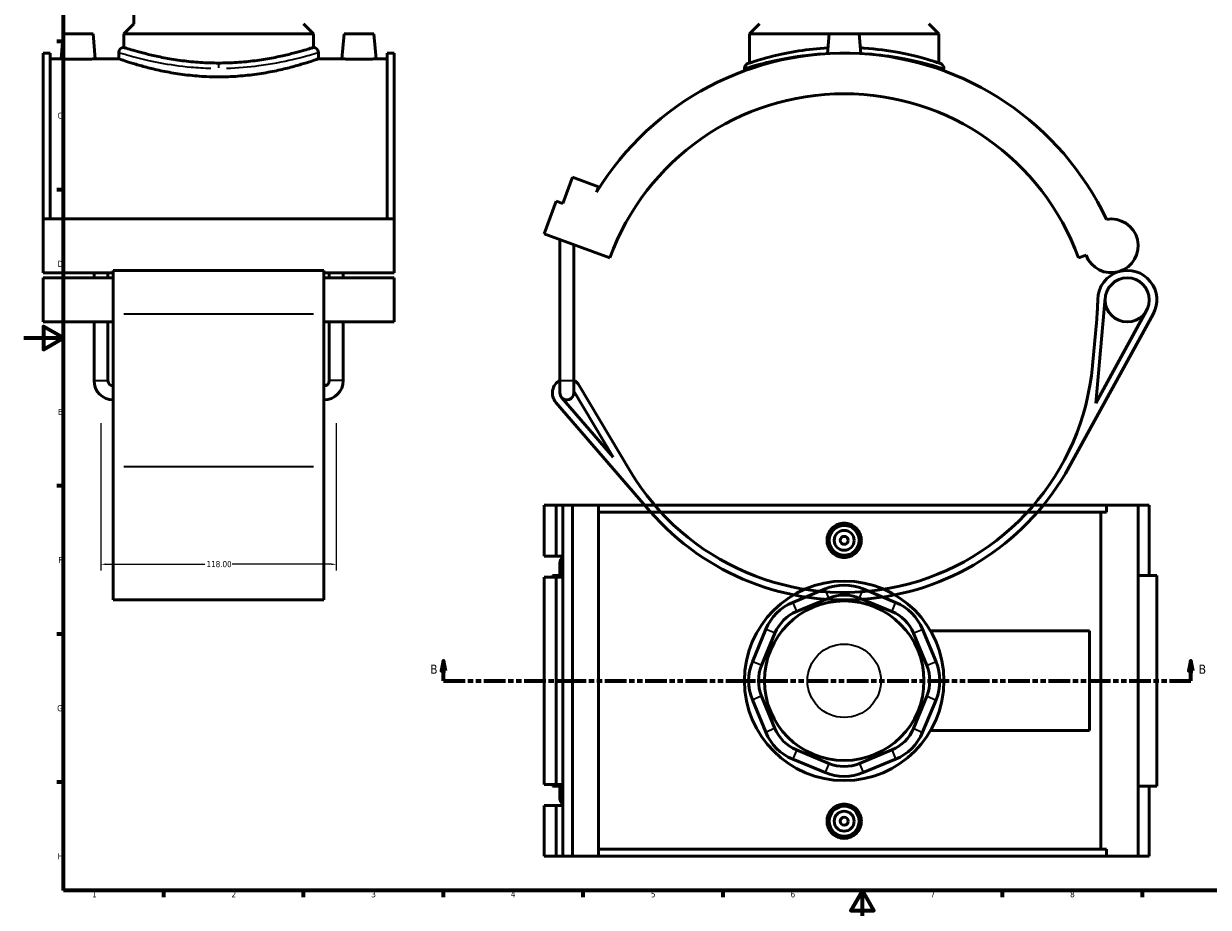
# Model space of a CAD drawing. Header units: millimetres. Extents: x 0 to 919, y -450 to 1036.
# Tile 2 of 5: x 0 to 594, y 12 to 454. Entities that reach past the tile are written whole.
import ezdxf

# ---------------------------------------------------------------- set-up
doc = ezdxf.new("R2010")
doc.units = ezdxf.units.MM
doc.linetypes.add('DOUBLE_DASH_CHAIN', pattern=[1.2403, 0.6614, -0.0827, 0.1654, -0.0827, 0.1654, -0.0827])
for name, color, linetype, lineweight in [('Border (ANSI)', 7, 'Continuous', 70), ('Dimension (ANSI)', 7, 'Continuous', 25), ('Section Line (ANSI)', 7, 'DOUBLE_DASH_CHAIN', 70), ('Visible (ANSI)', 7, 'Continuous', 50), ('Visible Narrow (ANSI)', 7, 'Continuous', 35)]:
    doc.layers.add(name, color=color, linetype=linetype, lineweight=lineweight)
doc.styles.add('Label Text (ANSI)', font='tahoma.ttf')
doc.styles.add('Note Text (ANSI)', font='tahoma.ttf')
doc.dimstyles.new('Default - mm (ANSI)', dxfattribs={"dimtxt": 3.048, "dimasz": 2.5, "dimexe": 3.175, "dimexo": 1.6002, "dimgap": 0.8, "dimtad": 0, "dimtoh": 1, "dimrnd": 1e-08, "dimzin": 4, "dimdsep": 46, "dimtxsty": 'Note Text (ANSI)', "dimcen": 0.09, "dimdle": 10, "dimclrd": 256, "dimclre": 256, "dimclrt": 230, "dimadec": 1, "dimazin": 1, "dimtfac": 1, "dimtofl": 0, "dimtmove": 0, "dimatfit": 3, "dimfxl": 1, "dimtolj": 1, "dimtzin": 4, "dimlwd": -1, "dimlwe": -1, "dimarcsym": 0})

# ---------------------------------------------------------------- blocks, each defined once
blk = doc.blocks.new('Borders Default Border')
at = {"layer": 'Border (ANSI)'}
for p, q in [((20, 445.5), (16.55, 445.5)), ((20, 371.25), (16.55, 371.25)), ((20, 222.75), (16.55, 222.75)), ((20, 148.5), (16.55, 148.5)), ((20, 74.25), (16.55, 74.25)), ((70.08, 20), (70.08, 16.55)), ((140.17, 20), (140.17, 16.55)), ((210.25, 20), (210.25, 16.55)), ((280.33, 20), (280.33, 16.55)), ((350.42, 20), (350.42, 16.55)), ((490.58, 20), (490.58, 16.55)), ((560.67, 20), (560.67, 16.55))]:
    blk.add_line(p, q, dxfattribs=at)
at = {"layer": 'Border (ANSI)', "flags": 128}
for points in [[(20, 20), (20, 574), (821, 574), (821, 20), (20, 20)], [(0, 297), (20, 297), (10, 302.77), (10, 291.23), (20, 297)], [(420.5, 0), (420.5, 20), (414.73, 10), (426.27, 10), (420.5, 20)]]:
    blk.add_lwpolyline(points, dxfattribs=at)
at = {"layer": 'Border (ANSI)', "color": 230, "true_color": 0xff0080, "char_height": 3.05, "attachment_point": 7, "style": 'Note Text (ANSI)'}
for s, insert in [('C', (16.95, 406.8)), ('D', (16.96, 332.6)), ('E', (17.21, 258.35)), ('F', (17.29, 184.1)), ('G', (16.81, 109.79)), ('H', (16.97, 35.6)), ('1', (34.35, 16.55)), ('2', (104.2, 16.55)), ('3', (174.26, 16.49)), ('4', (244.23, 16.55)), ('5', (314.48, 16.49)), ('6', (384.49, 16.49)), ('7', (454.6, 16.55)), ('8', (524.63, 16.48))]:
    blk.add_mtext(s, dxfattribs=dict(at, insert=insert))
blk = doc.blocks.new('2dTransSection0')
at = {"layer": 'Section Line (ANSI)', "linetype": 'Continuous'}
for p, q in [((210.52, 135.1), (209.52, 130.1)), ((210.52, 130.1), (210.52, 135.1)), ((211.52, 130.1), (210.52, 135.1)), ((585.12, 135.1), (584.12, 130.1)), ((585.12, 130.1), (585.12, 135.1)), ((586.12, 130.1), (585.12, 135.1)), ((209.52, 130.1), (211.52, 130.1)), ((210.52, 125.1), (210.52, 130.1)), ((210.52, 125.1), (221.14, 125.1)), ((574.5, 125.1), (585.12, 125.1)), ((584.12, 130.1), (586.12, 130.1)), ((585.12, 125.1), (585.12, 130.1))]:
    blk.add_line(p, q, dxfattribs=at)
at = {"layer": 'Section Line (ANSI)', "linetype": 'DOUBLE_DASH_CHAIN', "ltscale": 16.303146}
blk.add_line((210.52, 125.1), (585.12, 125.1), dxfattribs=at)
at = {"layer": 'Section Line (ANSI)', "linetype": 'Continuous', "flags": 128}
for points in [[(211.52, 130.1), (210.52, 135.1), (209.52, 130.1), (211.52, 130.1)], [(586.12, 130.1), (585.12, 135.1), (584.12, 130.1), (586.12, 130.1)]]:
    blk.add_lwpolyline(points, dxfattribs=at)
at = {"layer": 'Section Line (ANSI)'}
for points in [[(211.52, 130.1), (210.52, 135.1), (209.52, 130.1), (211.52, 130.1)], [(586.12, 130.1), (585.12, 135.1), (584.12, 130.1), (586.12, 130.1)]]:
    blk.add_solid(points, dxfattribs=at)
at = {"layer": 'Section Line (ANSI)', "char_height": 4.57, "attachment_point": 7, "style": 'Label Text (ANSI)'}
for insert in [(203.78, 128.6), (589.07, 128.6)]:
    blk.add_mtext('B', dxfattribs=dict(at, insert=insert))
blk = doc.blocks.new('*D8')
at = {"layer": 'Defpoints', "color": 0, "transparency": 16777216}
for p in [(38.72, 255.76), (156.72, 255.76), (156.72, 183.5)]:
    blk.add_point(p, dxfattribs=at)
at = {"layer": 'Dimension (ANSI)', "transparency": 16777216}
for p, q in [((38.72, 254.16), (38.72, 180.33)), ((156.72, 254.16), (156.72, 180.33)), ((41.22, 183.5), (90.88, 183.5)), ((154.22, 183.5), (104.56, 183.5))]:
    blk.add_line(p, q, dxfattribs=at)
for points in [[(41.22, 183.92), (41.22, 183.09), (38.72, 183.5)], [(154.22, 183.92), (154.22, 183.09), (156.72, 183.5)]]:
    blk.add_solid(points, dxfattribs=at)
at = {"layer": 'Dimension (ANSI)', "color": 230, "true_color": 0xff0080, "transparency": 16777216, "insert": (91.68, 185.1), "char_height": 3.048, "attachment_point": 1, "style": 'Note Text (ANSI)'}
blk.add_mtext('\\A1;118.00', dxfattribs=at)

msp = doc.modelspace()

# ---------------------------------------------------------------- linework, layer by layer
at = {"layer": 'Visible (ANSI)'}
for p, q in [((55.215, 454.482), (55.215, 552.132)), ((55.215, 454.482), (50.215, 449.482)), ((140.215, 454.482), (145.215, 449.482)), ((368.843, 454.482), (363.843, 449.482)), ((453.843, 454.482), (458.843, 449.482)), ((19.815, 449.382), (18.722, 436.882)), ((34.815, 449.382), (19.815, 449.382)), ((34.815, 449.382), (35.909, 436.882)), ((145.215, 449.482), (50.215, 449.482)), ((50.215, 442.582), (50.215, 449.482)), ((145.215, 442.582), (145.215, 449.482)), ((160.615, 449.382), (159.522, 436.882)), ((160.615, 449.382), (175.615, 449.382)), ((175.615, 449.382), (176.709, 436.882)), ((458.843, 449.482), (363.843, 449.482)), ((363.843, 434.764), (363.843, 449.482)), ((403.843, 449.382), (402.978, 439.491)), ((418.843, 449.382), (403.843, 449.382)), ((418.843, 449.382), (419.709, 439.491)), ((458.843, 434.764), (458.843, 449.482)), ((9.715, 439.732), (9.715, 356.582)), ((9.715, 439.732), (13.235, 439.732)), ((13.235, 356.582), (13.235, 439.732)), ((47.715, 440.082), (47.715, 436.882)), ((147.715, 440.082), (147.715, 436.882)), ((182.195, 356.582), (182.195, 439.732)), ((182.195, 439.732), (185.715, 439.732)), ((185.715, 439.732), (185.715, 356.582)), ((18.722, 436.882), (13.235, 436.882)), ((47.715, 436.882), (35.909, 436.882)), ((159.522, 436.882), (147.715, 436.882)), ((182.195, 436.882), (176.709, 436.882)), ((361.343, 432.122), (361.343, 430.862)), ((461.343, 432.122), (461.343, 430.862)), ((270.267, 364.353), (275.055, 377.509)), ((275.055, 377.509), (288.211, 372.721)), ((288.211, 372.721), (287.233, 370.035)), ((260.992, 349.106), (266.978, 365.55)), ((266.978, 365.55), (270.267, 364.353)), ((9.715, 356.582), (9.715, 329.659)), ((185.715, 356.582), (9.715, 356.582)), ((185.715, 329.659), (185.715, 356.582)), ((260.992, 349.106), (293.882, 337.135)), ((268.819, 275.542), (268.819, 346.257)), ((275.819, 275.542), (275.819, 343.709)), ((528.805, 337.135), (532.6, 338.516)), ((44.915, 329.659), (9.715, 329.659)), ((9.715, 327.068), (9.715, 304.953)), ((44.915, 327.068), (9.715, 327.068)), ((35.255, 327.068), (35.255, 329.659)), ((42.255, 327.068), (42.255, 329.659)), ((44.915, 330.818), (44.915, 308.876)), ((150.515, 330.818), (44.915, 330.818)), ((150.515, 308.876), (150.515, 330.818)), ((185.715, 329.659), (150.515, 329.659)), ((185.715, 327.068), (150.515, 327.068)), ((153.175, 327.068), (153.175, 329.659)), ((160.175, 327.068), (160.175, 329.659)), ((185.715, 304.953), (185.715, 327.068)), ((537.456, 264.31), (542.25, 317.012)), ((44.915, 232.353), (44.915, 308.876)), ((150.515, 308.876), (150.515, 232.353)), ((524.166, 232.353), (566.238, 308.876)), ((562.952, 310.683), (537.456, 264.31)), ((44.915, 304.953), (9.715, 304.953)), ((35.255, 275.542), (35.255, 304.953)), ((42.255, 275.542), (42.255, 304.953)), ((185.715, 304.953), (150.515, 304.953)), ((153.175, 275.542), (153.175, 304.953)), ((160.175, 275.542), (160.175, 304.953)), ((537.951, 306.385), (535.829, 283.059)), ((268.819, 275.542), (268.819, 269.382)), ((275.819, 269.382), (275.819, 275.542)), ((275.819, 270.345), (295.588, 237.133)), ((303.931, 230.447), (278.549, 273.091)), ((266.836, 264.639), (313.969, 210.151)), ((295.588, 237.133), (269.672, 267.093)), ((44.915, 232.353), (44.915, 165.632)), ((150.515, 165.632), (150.515, 232.353)), ((260.992, 213.101), (260.992, 187.551)), ((260.992, 213.101), (266.978, 213.101)), ((266.978, 213.101), (270.267, 213.101)), ((266.978, 213.101), (266.978, 187.551)), ((270.267, 213.101), (270.267, 187.551)), ((270.267, 213.101), (275.055, 213.101)), ((275.055, 213.101), (275.055, 37.101)), ((275.055, 213.101), (288.211, 213.101)), ((288.211, 213.101), (288.211, 37.101)), ((288.211, 213.101), (542.817, 213.101)), ((542.817, 209.581), (288.211, 209.581)), ((540.053, 40.621), (540.053, 209.581)), ((558.711, 213.101), (542.817, 213.101)), ((542.817, 209.581), (542.817, 213.101)), ((564.32, 213.101), (558.711, 213.101)), ((558.711, 213.101), (558.711, 37.101)), ((564.32, 213.101), (564.32, 177.901)), ((260.992, 187.551), (266.978, 187.551)), ((266.978, 187.551), (270.267, 187.551)), ((270.267, 187.551), (270.267, 186.896)), ((270.267, 186.896), (270.267, 181.225)), ((268.819, 184.061), (268.819, 177.901)), ((270.267, 181.225), (270.267, 177.051)), ((266.978, 177.051), (260.992, 177.051)), ((260.992, 177.051), (260.992, 73.151)), ((270.267, 177.901), (265.069, 177.901)), ((265.069, 177.901), (265.069, 177.051)), ((270.267, 177.051), (266.978, 177.051)), ((266.978, 177.051), (266.978, 73.151)), ((270.267, 177.051), (270.267, 73.151)), ((568.07, 177.901), (558.711, 177.901)), ((568.07, 177.901), (568.07, 72.301)), ((401.776, 171.138), (385.555, 164.419)), ((387.468, 159.799), (403.69, 166.518)), ((418.997, 166.518), (435.218, 159.799)), ((437.131, 164.419), (420.91, 171.138)), ((150.515, 165.632), (44.915, 165.632)), ((372.025, 150.889), (365.306, 134.668)), ((369.925, 132.754), (376.644, 148.975)), ((446.042, 148.975), (452.761, 132.754)), ((457.38, 134.668), (450.661, 150.889)), ((454.644, 150.101), (534.343, 150.101)), ((534.343, 100.101), (534.343, 150.101)), ((365.306, 115.533), (372.025, 99.312)), ((376.644, 101.226), (369.925, 117.447)), ((452.761, 117.447), (446.042, 101.226)), ((450.661, 99.312), (457.38, 115.533)), ((454.644, 100.101), (534.343, 100.101)), ((403.69, 83.683), (387.468, 90.402)), ((435.218, 90.402), (418.997, 83.683)), ((385.555, 85.782), (401.776, 79.063)), ((420.91, 79.063), (437.131, 85.782)), ((260.992, 73.151), (266.978, 73.151)), ((265.069, 73.151), (265.069, 72.301)), ((265.069, 72.301), (270.267, 72.301)), ((266.978, 73.151), (270.267, 73.151)), ((268.819, 72.301), (268.819, 66.141)), ((270.267, 73.151), (270.267, 68.976)), ((558.711, 72.301), (568.07, 72.301)), ((564.32, 72.301), (564.32, 37.101)), ((270.267, 68.976), (270.267, 63.305)), ((266.978, 62.651), (260.992, 62.651)), ((260.992, 62.651), (260.992, 37.101)), ((270.267, 62.651), (266.978, 62.651)), ((266.978, 62.651), (266.978, 37.101)), ((270.267, 63.305), (270.267, 62.651)), ((270.267, 62.651), (270.267, 37.101)), ((260.992, 37.101), (266.978, 37.101)), ((266.978, 37.101), (270.267, 37.101)), ((270.267, 37.101), (275.055, 37.101)), ((275.055, 37.101), (288.211, 37.101)), ((542.817, 40.621), (288.211, 40.621)), ((288.211, 37.101), (542.817, 37.101)), ((542.817, 37.101), (542.817, 40.621)), ((542.817, 37.101), (558.711, 37.101)), ((558.711, 37.101), (564.32, 37.101))]:
    msp.add_line(p, q, dxfattribs=at)
for centre, radius in [((553.262, 316.01), 11.058), ((411.343, 195.501), 7.5), ((411.343, 195.501), 5), ((411.343, 195.501), 2), ((411.343, 125.101), 50), ((411.343, 125.101), 40), ((411.343, 54.701), 7.5), ((411.343, 54.701), 5), ((411.343, 54.701), 2)]:
    msp.add_circle(centre, radius, dxfattribs=at)
for centre, radius, start, end in [((50.215, 440.082), 2.5, 90, 180), ((145.215, 440.082), 2.5, 0, 90), ((411.343, 294.382), 145.35, 25.23957, 148.635123), ((363.843, 432.122), 2.5, 109.026919, 180), ((458.843, 432.122), 2.5, 0, 70.973081), ((411.343, 294.382), 125, 20, 160), ((545.249, 343.12), 13.462, 200, 100.409924), ((553.262, 316.01), 14.808, 106.466251, 179.304229), ((553.262, 316.01), 14.808, 331.198046, 106.466251), ((413.465, 317.708), 125, 354.802602, 359.304229), ((411.343, 294.382), 125, 210.762449, 354.802602), ((44.915, 275.542), 9.66, 180, 270), ((44.915, 275.542), 2.66, 180, 270), ((150.515, 275.542), 9.66, 270, 0), ((150.515, 275.542), 2.66, 270, 0), ((272.319, 269.382), 7.25, 118.865727, 220.860727), ((272.319, 269.382), 7.25, 30.762449, 61.134273), ((272.319, 269.382), 3.5, 180, 220.860727), ((272.319, 269.382), 3.5, 220.860727, 0), ((411.343, 294.382), 128.75, 220.860727, 331.198046), ((272.319, 184.061), 3.5, 125.896952, 234.103048), ((411.343, 148.041), 25, 67.5, 112.5), ((411.343, 148.041), 20, 67.5, 112.5), ((395.122, 141.322), 25, 112.5, 157.5), ((427.564, 141.322), 25, 22.5, 67.5), ((395.122, 141.322), 20, 112.5, 157.5), ((427.564, 141.322), 20, 22.5, 67.5), ((388.403, 125.101), 25, 157.5, 202.5), ((388.403, 125.101), 20, 157.5, 202.5), ((434.283, 125.101), 20, 337.5, 22.5), ((434.283, 125.101), 25, 337.5, 22.5), ((395.122, 108.879), 20, 202.5, 247.5), ((427.564, 108.879), 20, 292.5, 337.5), ((395.122, 108.879), 25, 202.5, 247.5), ((427.564, 108.879), 25, 292.5, 337.5), ((411.343, 102.16), 20, 247.5, 292.5), ((411.343, 102.16), 25, 247.5, 292.5), ((272.319, 66.141), 3.5, 125.896952, 234.103048)]:
    msp.add_arc(centre, radius, start, end, dxfattribs=at)
for points, knots in [([(145.215, 442.582), (145.215, 442.582), (144.926, 442.489), (143.713, 442.107), (142.79, 441.819), (140.36, 441.094), (138.85, 440.657), (135.37, 439.717), (133.399, 439.214), (129.206, 438.238), (126.836, 437.73), (121.67, 436.77), (118.874, 436.32), (113.029, 435.567), (109.976, 435.265), (103.822, 434.863), (100.721, 434.764), (97.715, 434.764), (94.71, 434.764), (91.609, 434.863), (85.454, 435.265), (82.401, 435.567), (76.557, 436.32), (73.761, 436.77), (68.595, 437.73), (66.225, 438.238), (62.031, 439.214), (60.061, 439.717), (56.58, 440.657), (55.071, 441.094), (52.64, 441.819), (51.718, 442.107), (50.505, 442.489), (50.215, 442.582), (50.215, 442.582)], [21.6371135, 21.6371135, 21.6371135, 21.6371135, 22.5384826, 22.5384826, 23.4398518, 23.4398518, 24.3412209, 24.3412209, 25.2425901, 25.2425901, 26.1443137, 26.1443137, 27.0460374, 27.0460374, 27.947761, 27.947761, 28.8494846, 28.8494846, 28.8494846, 29.7512083, 29.7512083, 30.6529319, 30.6529319, 31.5546555, 31.5546555, 32.4563792, 32.4563792, 33.3577483, 33.3577483, 34.2591175, 34.2591175, 35.1604866, 35.1604866, 36.0618558, 36.0618558, 36.0618558, 36.0618558]), ([(403.229, 442.36), (398.14, 442.079), (393.206, 441.54), (383.68, 440.066), (379.176, 439.101), (370.883, 437.029), (367.42, 435.941), (363.814, 434.763), (363.031, 434.489), (363.029, 434.486)], [23.6069803, 23.6069803, 23.6069803, 23.6069803, 25.1495428, 25.1495428, 26.8542456, 26.8542456, 28.9014876, 28.9014876, 30.3945513, 30.3945513, 30.3945513, 30.3945513]), ([(459.658, 434.486), (459.658, 434.486), (459.027, 434.708), (456.245, 435.626), (453.74, 436.429), (447.255, 438.204), (443.317, 439.164), (433.567, 441.005), (427.539, 441.831), (420.625, 442.293), (420.042, 442.328), (419.458, 442.36)], [15.1972826, 15.1972826, 15.1972826, 15.1972826, 16.5367532, 16.5367532, 18.2288318, 18.2288318, 19.8736745, 19.8736745, 21.8076954, 21.8076954, 21.9848709, 21.9848709, 21.9848709, 21.9848709]), ([(27.315, 436.622), (26.234, 436.622), (25.082, 436.635), (22.963, 436.685), (21.996, 436.72), (20.472, 436.785), (19.812, 436.82), (18.937, 436.869), (18.722, 436.882), (18.722, 436.882)], [2.5937958, 2.5937958, 2.5937958, 2.5937958, 2.9181186, 2.9181186, 3.2424413, 3.2424413, 3.5665675, 3.5665675, 3.8906938, 3.8906938, 3.8906938, 3.8906938]), ([(35.909, 436.882), (35.909, 436.882), (35.694, 436.869), (34.819, 436.82), (34.159, 436.785), (32.634, 436.72), (31.668, 436.685), (29.549, 436.635), (28.396, 436.622), (27.315, 436.622)], [6.4844896, 6.4844896, 6.4844896, 6.4844896, 6.8086158, 6.8086158, 7.1327421, 7.1327421, 7.4570648, 7.4570648, 7.7813875, 7.7813875, 7.7813875, 7.7813875]), ([(97.715, 427.822), (94.546, 427.822), (91.278, 427.938), (84.796, 428.407), (81.581, 428.76), (75.431, 429.636), (72.49, 430.16), (67.057, 431.273), (64.565, 431.862), (60.156, 432.991), (58.083, 433.572), (54.422, 434.659), (52.832, 435.163), (50.272, 436), (49.3, 436.333), (48.021, 436.774), (47.715, 436.882), (47.715, 436.882)], [0, 0, 0, 0, 0.9508099, 0.9508099, 1.9016199, 1.9016199, 2.8524298, 2.8524298, 3.8032398, 3.8032398, 4.7535016, 4.7535016, 5.7037635, 5.7037635, 6.6540253, 6.6540253, 7.6042872, 7.6042872, 7.6042872, 7.6042872]), ([(147.715, 436.882), (147.715, 436.882), (147.409, 436.774), (146.131, 436.333), (145.158, 436), (142.598, 435.163), (141.009, 434.659), (137.347, 433.572), (135.275, 432.991), (130.865, 431.862), (128.374, 431.273), (122.941, 430.16), (119.999, 429.636), (113.849, 428.76), (110.635, 428.407), (104.153, 427.938), (100.885, 427.822), (97.715, 427.822)], [22.8128616, 22.8128616, 22.8128616, 22.8128616, 23.7631235, 23.7631235, 24.7133853, 24.7133853, 25.6636472, 25.6636472, 26.613909, 26.613909, 27.564719, 27.564719, 28.5155289, 28.5155289, 29.4663389, 29.4663389, 30.4171488, 30.4171488, 30.4171488, 30.4171488]), ([(168.115, 436.622), (167.034, 436.622), (165.882, 436.635), (163.763, 436.685), (162.796, 436.72), (161.272, 436.785), (160.612, 436.82), (159.737, 436.869), (159.522, 436.882), (159.522, 436.882)], [0, 0, 0, 0, 0.3243227, 0.3243227, 0.6486455, 0.6486455, 0.9727717, 0.9727717, 1.2968979, 1.2968979, 1.2968979, 1.2968979]), ([(176.709, 436.882), (176.709, 436.882), (176.494, 436.869), (175.619, 436.82), (174.959, 436.785), (173.434, 436.72), (172.468, 436.685), (170.349, 436.635), (169.196, 436.622), (168.115, 436.622)], [3.8906938, 3.8906938, 3.8906938, 3.8906938, 4.21482, 4.21482, 4.5389462, 4.5389462, 4.863269, 4.863269, 5.1875917, 5.1875917, 5.1875917, 5.1875917]), ([(419.96, 195.501), (419.96, 194.419), (419.743, 193.267), (418.861, 191.148), (418.197, 190.181), (416.666, 188.657), (415.697, 187.997), (413.576, 187.122), (412.424, 186.907), (410.263, 186.907), (409.11, 187.122), (406.989, 187.997), (406.021, 188.657), (404.49, 190.181), (403.825, 191.148), (402.944, 193.267), (402.727, 194.419), (402.727, 196.582), (402.944, 197.734), (403.825, 199.853), (404.49, 200.82), (406.021, 202.344), (406.989, 203.004), (409.11, 203.879), (410.263, 204.094), (412.424, 204.094), (413.576, 203.879), (415.697, 203.004), (416.666, 202.344), (418.197, 200.82), (418.861, 199.853), (419.743, 197.734), (419.96, 196.582), (419.96, 195.501)], [0, 0, 0, 0, 0.3243227, 0.3243227, 0.6486455, 0.6486455, 0.9727717, 0.9727717, 1.2968979, 1.2968979, 1.6210242, 1.6210242, 1.9451504, 1.9451504, 2.2694731, 2.2694731, 2.5937958, 2.5937958, 2.9181186, 2.9181186, 3.2424413, 3.2424413, 3.5665675, 3.5665675, 3.8906938, 3.8906938, 4.21482, 4.21482, 4.5389462, 4.5389462, 4.863269, 4.863269, 5.1875917, 5.1875917, 5.1875917, 5.1875917]), ([(419.96, 54.701), (419.96, 53.619), (419.743, 52.467), (418.861, 50.348), (418.197, 49.381), (416.666, 47.857), (415.697, 47.197), (413.576, 46.322), (412.424, 46.107), (410.263, 46.107), (409.11, 46.322), (406.989, 47.197), (406.021, 47.857), (404.49, 49.381), (403.825, 50.348), (402.944, 52.467), (402.727, 53.619), (402.727, 54.701), (402.727, 55.782), (402.944, 56.934), (403.825, 59.053), (404.49, 60.02), (406.021, 61.544), (406.989, 62.204), (409.11, 63.079), (410.263, 63.294), (412.424, 63.294), (413.576, 63.079), (415.697, 62.204), (416.666, 61.544), (418.197, 60.02), (418.861, 59.053), (419.743, 56.934), (419.96, 55.782), (419.96, 54.701)], [2.5937958, 2.5937958, 2.5937958, 2.5937958, 2.9181186, 2.9181186, 3.2424413, 3.2424413, 3.5665675, 3.5665675, 3.8906938, 3.8906938, 4.21482, 4.21482, 4.5389462, 4.5389462, 4.863269, 4.863269, 5.1875917, 5.1875917, 5.1875917, 5.5119144, 5.5119144, 5.8362371, 5.8362371, 6.1603634, 6.1603634, 6.4844896, 6.4844896, 6.8086158, 6.8086158, 7.1327421, 7.1327421, 7.4570648, 7.4570648, 7.7813875, 7.7813875, 7.7813875, 7.7813875])]:
    msp.add_open_spline(points, degree=3, knots=knots, dxfattribs=at)
at = {"layer": 'Visible Narrow (ANSI)'}
for p, q in [((97.715, 434.431), (97.715, 432.277)), ((145.235, 308.876), (50.195, 308.876)), ((35.298, 275.542), (42.212, 275.542)), ((160.132, 275.542), (153.218, 275.542)), ((268.862, 275.542), (275.776, 275.542)), ((145.235, 232.353), (50.195, 232.353)), ((403.594, 166.749), (401.872, 170.907)), ((419.093, 166.749), (420.815, 170.907)), ((385.651, 164.188), (387.373, 160.03)), ((435.314, 160.03), (437.036, 164.188)), ((376.413, 149.071), (372.256, 150.793)), ((446.273, 149.071), (450.43, 150.793)), ((369.694, 132.85), (365.537, 134.572)), ((452.992, 132.85), (457.149, 134.572)), ((369.694, 117.351), (365.537, 115.629)), ((452.992, 117.351), (457.149, 115.629)), ((376.413, 101.13), (372.256, 99.408)), ((446.273, 101.13), (450.43, 99.408)), ((387.373, 90.171), (385.651, 86.013)), ((435.314, 90.171), (437.036, 86.013)), ((403.594, 83.452), (401.872, 79.294)), ((419.093, 83.452), (420.815, 79.294))]:
    msp.add_line(p, q, dxfattribs=at)
msp.add_circle((411.343, 125.101), 18.413, dxfattribs=at)
msp.add_arc((458.843, 432.122), 2.5, 3.548654, 67.424427, dxfattribs=at)
for points, knots in [([(47.873, 440.032), (48.04, 439.981), (48.338, 439.89), (50.135, 439.344), (52.827, 438.531), (59.809, 436.722), (63.795, 435.778), (73.047, 434.033), (78.352, 433.243), (87.161, 432.454), (90.449, 432.261), (93.766, 432.174)], [-22.4159935, -22.4159935, -22.4159935, -22.4159935, -21.8076954, -21.8076954, -19.8736745, -19.8736745, -18.2288318, -18.2288318, -16.5367532, -16.5367532, -15.5772147, -15.5772147, -15.5772147, -15.5772147]), ([(93.963, 434.538), (90.812, 434.626), (87.689, 434.823), (79.32, 435.626), (74.281, 436.429), (65.491, 438.204), (61.704, 439.164), (55.071, 441.005), (52.514, 441.831), (50.807, 442.387), (50.522, 442.48), (50.364, 442.533)], [15.5772147, 15.5772147, 15.5772147, 15.5772147, 16.5367532, 16.5367532, 18.2288318, 18.2288318, 19.8736745, 19.8736745, 21.8076954, 21.8076954, 22.4159935, 22.4159935, 22.4159935, 22.4159935]), ([(145.066, 442.532), (144.694, 442.408), (143.628, 442.055), (139.804, 440.866), (136.707, 439.941), (128.417, 437.857), (122.98, 436.693), (112.071, 435.159), (106.809, 434.692), (101.467, 434.54)], [38.3731357, 38.3731357, 38.3731357, 38.3731357, 39.796702, 39.796702, 41.5635688, 41.5635688, 43.5845844, 43.5845844, 45.2119155, 45.2119155, 45.2119155, 45.2119155]), ([(101.664, 432.175), (107.288, 432.325), (112.826, 432.784), (124.31, 434.292), (130.033, 435.437), (138.759, 437.486), (142.019, 438.395), (146.044, 439.563), (147.166, 439.911), (147.558, 440.033)], [-45.2119155, -45.2119155, -45.2119155, -45.2119155, -43.5845844, -43.5845844, -41.5635688, -41.5635688, -39.796702, -39.796702, -38.3731357, -38.3731357, -38.3731357, -38.3731357]), ([(361.471, 432.166), (361.755, 432.26), (362.515, 432.506), (365.888, 433.553), (369.472, 434.622), (378.054, 436.66), (382.716, 437.608), (391.562, 438.908), (395.492, 439.351), (399.557, 439.65)], [-30.0548562, -30.0548562, -30.0548562, -30.0548562, -28.9014876, -28.9014876, -26.8542456, -26.8542456, -25.1495428, -25.1495428, -23.940343, -23.940343, -23.940343, -23.940343]), ([(423.131, 439.651), (429.106, 439.212), (434.783, 438.452), (444.432, 436.722), (448.507, 435.778), (455.219, 434.033), (457.811, 433.243), (460.367, 432.442), (460.972, 432.245), (461.218, 432.164)], [-21.6515075, -21.6515075, -21.6515075, -21.6515075, -19.8736745, -19.8736745, -18.2288318, -18.2288318, -16.5367532, -16.5367532, -15.5369786, -15.5369786, -15.5369786, -15.5369786])]:
    msp.add_open_spline(points, degree=3, knots=knots, dxfattribs=at)

# ---------------------------------------------------------------- block references
msp.add_blockref('Borders Default Border', (0, 0))
at = {"layer": 'Section Line (ANSI)'}
msp.add_blockref('2dTransSection0', (0, 0), dxfattribs=at)

# ---------------------------------------------------------------- dimensions: what is measured, and where the dimension line sits
at = {"layer": 'Dimension (ANSI)'}
dim = msp.add_linear_dim(base=(156.715, 183.504), p1=(38.715, 255.757), p2=(156.715, 255.757), dimstyle='Default - mm (ANSI)', override={"dimtoh": 0, "dimdec": 2, "dimtp": 0, "dimtm": 0, "dimtdec": 2, "dimatfit": 1}, dxfattribs=at)
dim.commit()
dim.dimension.update_dxf_attribs({"geometry": '*D8', "text_midpoint": (97.715, 183.504), "dimtype": 160})

doc.saveas('drawing.dxf')
